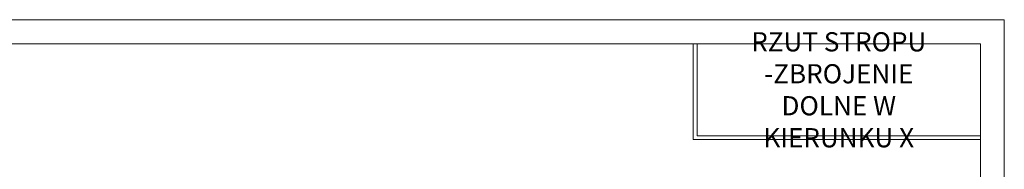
# Model space of a CAD drawing. Header units: millimetres. Extents: x -81893328 to 44149, y -26843406 to 95443303.
# Tile 79 of 100: x 28654 to 30712, y 5423 to 5735. Entities that reach past the tile are written whole.
import ezdxf

# ---------------------------------------------------------------- set-up
doc = ezdxf.new("R2010")
doc.units = ezdxf.units.MM
doc.layers.add('aRMZ - tabelka i ramka', color=63, linetype='Continuous', lineweight=13)
doc.styles.get("Standard").update_dxf_attribs({"font": 'arial.ttf'})

msp = doc.modelspace()

# ---------------------------------------------------------------- linework, layer by layer
at = {"layer": 'aRMZ - tabelka i ramka', "color": 7, "true_color": 0xffffff}
msp.add_lwpolyline([(26511.7575, 5734.8224), (30711.7575, 5734.8224), (30711.7575, 2764.8224), (26511.7575, 2764.8224)], close=True, dxfattribs=at)
at = {"layer": 'aRMZ - tabelka i ramka'}
msp.add_lwpolyline([(26961.7575, 5684.8224), (30661.7575, 5684.8224), (30661.7575, 2814.8224), (26961.7575, 2814.8224)], close=True, dxfattribs=at)
for points in [[(30661.7575, 5484.8224), (30061.7575, 5484.8224), (30061.7575, 5684.8224)], [(30661.7575, 5492.8224), (30069.7575, 5492.8224), (30069.7575, 5684.8224)]]:
    msp.add_lwpolyline(points, dxfattribs=at)

# ---------------------------------------------------------------- texts
at = {"layer": 'aRMZ - tabelka i ramka', "insert": (30365.7575, 5588.8224), "char_height": 40, "attachment_point": 5}
msp.add_mtext_dynamic_manual_height_columns('{\\fISOCPEUR|b0|i0|c238|p34;RZUT STROPU\\P-ZBROJENIE DOLNE W KIERUNKU X}', width=496.750963, gutter_width=12.5, heights=[0], dxfattribs=at)

doc.saveas('drawing.dxf')
